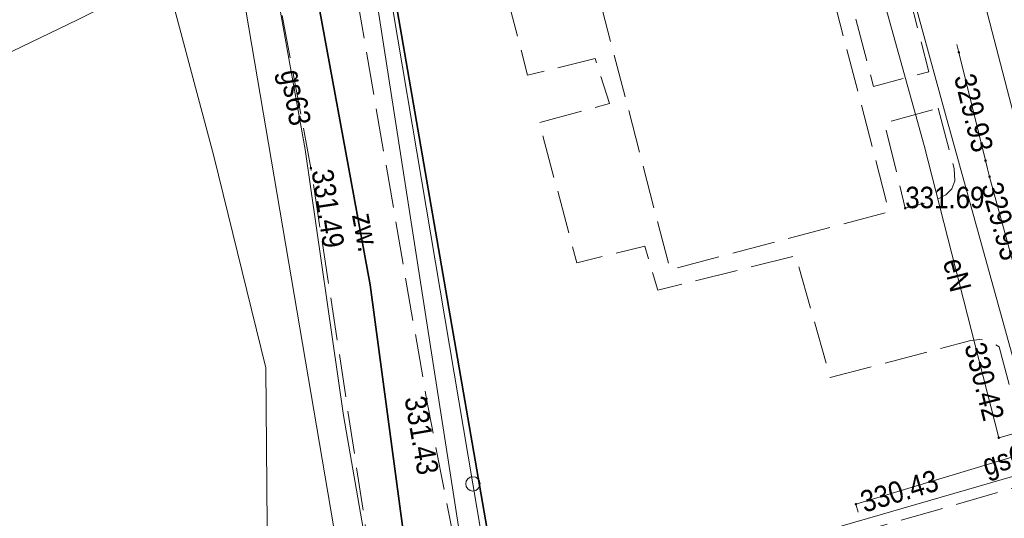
# Model space of a CAD drawing. Header units: metres. Extents: x 7423100 to 7431699, y 5527887 to 5533362.
# Tile 87 of 114: x 7428343 to 7428377, y 5529858 to 5529876. Entities that reach past the tile are written whole.
import ezdxf
from ezdxf.enums import TextEntityAlignment as Align

# ---------------------------------------------------------------- set-up
doc = ezdxf.new("R2010")
doc.units = ezdxf.units.M
doc.header["$MEASUREMENT"] = 0
doc.linetypes.add('1.5_0.5', pattern=[2, 1.5, -0.5])
doc.linetypes.add('219-500', pattern=[0])
doc.layers.get('0').update_dxf_attribs({"color": 2, "linetype": 'CONTINUOUS', "lineweight": 5})
for name, color, linetype in [('202-punkt graniczny', 7, 'CONTINUOUS'), ('217-kontur klasyfikacyjny', 7, 'CONTINUOUS'), ('218-kontur użytku gruntowego', 7, 'CONTINUOUS'), ('219-działka ewidencyjna', 7, 'CONTINUOUS'), ('obszar utwardzony', 7, 'CONTINUOUS'), ('obszar utwardzony-Atr17', 7, 'CONTINUOUS'), ('obudowa ochronna przewodu', 7, 'CONTINUOUS'), ('ogrodzenie trwałe', 7, 'CONTINUOUS'), ('pikieta sztuczna', 7, 'CONTINUOUS'), ('pikieta sztuczna-Atr2', 7, 'CONTINUOUS'), ('przewód elektroenergetyczny podziemny', 7, 'CONTINUOUS'), ('przewód elektroenergetyczny podziemny-Atr1', 7, 'CONTINUOUS'), ('przewód gazowy', 7, 'CONTINUOUS'), ('przewód gazowy-Atr1', 7, 'CONTINUOUS'), ('przewód kanalizacyjny', 7, 'CONTINUOUS'), ('przewód wodociągowy', 7, 'CONTINUOUS'), ('rzedna', 7, 'CONTINUOUS'), ('rzedna-Atr2', 7, 'CONTINUOUS')]:
    doc.layers.add(name, color=color, linetype=linetype)
doc.styles.get("Standard").update_dxf_attribs({"font": 'Working1250.shx', "width": 0.75})
doc.linetypes.add('902-500', pattern='A,3.75,0,[1,ksztalty.shx,S=0.5,R=0,X=0,Y=0],3.75', length=7.5)

# ---------------------------------------------------------------- blocks, each defined once
blk = doc.blocks.new('202')
at = {"color": 0, "linetype": 'Continuous', "lineweight": 0}
blk.add_circle((0, 0), 0.25, dxfattribs=at)
blk = doc.blocks.new('PW01')
at = {"linetype": 'Continuous', "lineweight": 13}
h = blk.add_hatch(color=0, dxfattribs=at)
edge = h.paths.add_edge_path()
edge.add_arc((0, 0), 0.045, 0, 360)

msp = doc.modelspace()

# ---------------------------------------------------------------- linework, layer by layer
at = {"layer": '217-kontur klasyfikacyjny', "color": 92, "linetype": 'Continuous', "lineweight": 18, "flags": 128}
for points in [[(7428358.36, 5529859.48), (7428353.79, 5529886.6)], [(7428359.2, 5529854.52), (7428358.36, 5529859.48)]]:
    msp.add_lwpolyline(points, dxfattribs=at)
at = {"layer": '218-kontur użytku gruntowego', "color": 3, "linetype": 'Continuous', "lineweight": 18, "flags": 128}
for points in [[(7428355.17, 5529848.16), (7428348.58, 5529886.97)], [(7428348.58, 5529886.97), (7428355.17, 5529848.16)], [(7428358.36, 5529859.48), (7428353.79, 5529886.6)], [(7428353.79, 5529886.6), (7428358.36, 5529859.48)], [(7428359.2, 5529854.52), (7428358.36, 5529859.48)], [(7428358.36, 5529859.48), (7428359.2, 5529854.52)]]:
    msp.add_lwpolyline(points, dxfattribs=at)
at = {"layer": '219-działka ewidencyjna', "color": 7, "linetype": '219-500', "lineweight": 18, "flags": 128}
for points in [[(7428370.49, 5529898.26), (7428380.27, 5529860.63)], [(7428348.58, 5529886.97), (7428355.17, 5529848.16)], [(7428353.79, 5529886.6), (7428358.36, 5529859.48)], [(7428359.2, 5529854.52), (7428380.27, 5529860.63)], [(7428358.36, 5529859.48), (7428359.2, 5529854.52)]]:
    msp.add_lwpolyline(points, dxfattribs=at)
at = {"layer": 'obszar utwardzony', "color": 7, "linetype": '1.5_0.5', "lineweight": 18, "flags": 128}
for points in [[(7428373.61, 5529897.74), (7428373.73, 5529898.2), (7428371.59, 5529897.9), (7428369.58, 5529897.36), (7428367.76, 5529896.77), (7428368.11, 5529894.57), (7428368.3, 5529893.79), (7428369.19, 5529888.43), (7428369.28, 5529888.19), (7428369.28, 5529887.94), (7428369.2, 5529887.7), (7428368.91, 5529887.51), (7428366.93, 5529886.94), (7428364.02, 5529886.18), (7428365.05, 5529882), (7428360.99, 5529880.9), (7428361.33, 5529879.34), (7428358.98, 5529878.66), (7428360.27, 5529873.74), (7428362.62, 5529874.33), (7428363.12, 5529872.75), (7428360.68, 5529872.09), (7428361.98, 5529867.19), (7428364.36, 5529867.78), (7428364.81, 5529866.24), (7428369.62, 5529867.44), (7428370.82, 5529863.19), (7428375.73, 5529864.48), (7428376.04, 5529864.52), (7428376.42, 5529864.44), (7428376.72, 5529864.26), (7428377.69, 5529860.52), (7428377.72, 5529860.14), (7428377.65, 5529859.8), (7428377.43, 5529859.4), (7428360.3, 5529854.46), (7428362.87, 5529845.56), (7428367.13, 5529846.8), (7428368.52, 5529842.04), (7428370.07, 5529842.47), (7428370.77, 5529840.14), (7428375.66, 5529841.56), (7428375.03, 5529843.79), (7428376.68, 5529844.24), (7428377.32, 5529842.04), (7428382.18, 5529843.48), (7428381.5, 5529845.81), (7428383.06, 5529846.28), (7428381.71, 5529851.1), (7428385.94, 5529852.3), (7428384.57, 5529857.04), (7428387.5, 5529857.89), (7428388.86, 5529853.1), (7428392.5, 5529854.11), (7428393.93, 5529849.4), (7428395.51, 5529849.85), (7428396.2, 5529847.52), (7428401.03, 5529848.97), (7428400.37, 5529851.3), (7428402.07, 5529851.72), (7428402.72, 5529849.41), (7428407.62, 5529850.83), (7428406.94, 5529853.18), (7428408.57, 5529853.51), (7428407.08, 5529858.43), (7428411.4, 5529859.61), (7428417.06, 5529861.27), (7428409.79, 5529868.79), (7428408.8, 5529868.5), (7428382.29, 5529860.83), (7428382.06, 5529860.97), (7428381.85, 5529861.17), (7428381.69, 5529861.4), (7428381.58, 5529861.69), (7428387.52, 5529863.18), (7428386.54, 5529867), (7428391.36, 5529868.22), (7428390.9, 5529869.78), (7428393.26, 5529870.31), (7428391.99, 5529875.27), (7428389.67, 5529874.64), (7428389.24, 5529876.34), (7428391.6, 5529876.99), (7428390.3, 5529881.91), (7428387.95, 5529881.29), (7428387.54, 5529882.88), (7428382.72, 5529881.68), (7428381.64, 5529885.93), (7428376.32, 5529884.56), (7428376.1, 5529884.54), (7428375.82, 5529884.64), (7428375.62, 5529884.9), (7428375.46, 5529885.5), (7428377, 5529885.9), (7428375.84, 5529890.18), (7428378.68, 5529890.86), (7428378.02, 5529893.36), (7428374.64, 5529892.49), (7428374.17, 5529892.44), (7428373.76, 5529892.63), (7428373.46, 5529893), (7428373.26, 5529893.84), (7428373.17, 5529894.7), (7428373.17, 5529895.5), (7428373.22, 5529896), (7428373.48, 5529896.99)], [(7428356.64, 5529843.37), (7428359.59, 5529843.97), (7428360.89, 5529844.13), (7428360.13, 5529845.11), (7428356.74, 5529862.45), (7428353.06, 5529883.73), (7428353.21, 5529891.27), (7428348.06, 5529889.26), (7428349.64, 5529886.91), (7428352.71, 5529870.5), (7428355.43, 5529852.67), (7428356.21, 5529845.95), (7428355.27, 5529843.1)], [(7428369.39, 5529882.38), (7428372.88, 5529868.97), (7428365.24, 5529866.95), (7428361.74, 5529880.39)], [(7428372.99, 5529878.78), (7428373.62, 5529876.35), (7428374.26, 5529873.86), (7428372.33, 5529873.35), (7428371.05, 5529878.28)], [(7428374.59, 5529872.59), (7428375.14, 5529870.49), (7428375.17, 5529870.06), (7428375.06, 5529869.78), (7428374.86, 5529869.57), (7428374.46, 5529869.37), (7428373.44, 5529869.1), (7428372.71, 5529872.07)]]:
    msp.add_lwpolyline(points, close=True, dxfattribs=at)
at = {"layer": 'obudowa ochronna przewodu', "color": 1, "linetype": 'Continuous', "lineweight": 35, "flags": 128}
msp.add_lwpolyline([(7428352.18, 5529842.3), (7428352.7, 5529843.42), (7428353.64, 5529844.64), (7428357.56, 5529845.68), (7428354.78, 5529866.43), (7428351.12, 5529886.37), (7428358.33, 5529890.01), (7428358.57, 5529890.91), (7428361.89, 5529901.6)], dxfattribs=at)
at = {"layer": 'ogrodzenie trwałe', "color": 7, "linetype": '902-500', "lineweight": 35, "flags": 128}
msp.add_lwpolyline([(7428361.7, 5529891.13), (7428354.3, 5529888.92), (7428353.82, 5529886.98), (7428356.44, 5529871.86), (7428359.42, 5529854.66), (7428360.73, 5529846.66), (7428360.89, 5529844.13)], dxfattribs=at)
at = {"layer": 'przewód elektroenergetyczny podziemny', "color": 1, "linetype": 'Continuous', "lineweight": 18, "flags": 128}
for points in [[(7428352.18, 5529842.3), (7428352.7, 5529843.42), (7428353.64, 5529844.64), (7428357.56, 5529845.68), (7428354.78, 5529866.43), (7428351.12, 5529886.37), (7428358.33, 5529890.01), (7428358.57, 5529890.91), (7428361.89, 5529901.6)], [(7428318.99, 5529861.86), (7428318.76, 5529862.84), (7428333.56, 5529870.37), (7428344.57, 5529875.67), (7428353.71, 5529880.25), (7428368.49, 5529887.33), (7428377.76, 5529892.68), (7428379.56, 5529892.95)], [(7428395.3, 5529864.61), (7428394.81, 5529866.24), (7428376.7, 5529861.09), (7428374.1, 5529871.29), (7428372.65, 5529876.52), (7428370.69, 5529883.47), (7428364.96, 5529892.57), (7428358.57, 5529890.91)]]:
    msp.add_lwpolyline(points, dxfattribs=at)
at = {"layer": 'przewód gazowy', "color": 52, "linetype": 'Continuous', "lineweight": 18, "flags": 128}
for points in [[(7428329.33, 5529841.29), (7428349.6, 5529846.06), (7428351.79, 5529846.58), (7428355.02, 5529847.15), (7428355.86, 5529847.6), (7428356.18, 5529848.43), (7428353.85, 5529861.87), (7428352.51, 5529871.15), (7428351.32, 5529877.77), (7428351.16, 5529878.64), (7428350.96, 5529879.73), (7428349.94, 5529885.31), (7428350.65, 5529886.05), (7428351.56, 5529886.53), (7428352.47, 5529886.87), (7428356.88, 5529888.51), (7428367.33, 5529892.91), (7428370.3, 5529892.16), (7428371.82, 5529892.52), (7428373.48, 5529893.03), (7428380.2, 5529895.16), (7428381.95, 5529893.86), (7428383.44, 5529892.87), (7428383.87, 5529893.01)], [(7428371.8, 5529858.49), (7428371.72, 5529858.77), (7428382.9, 5529862.15), (7428397.42, 5529866.28), (7428408.15, 5529869.33)]]:
    msp.add_lwpolyline(points, dxfattribs=at)
at = {"layer": 'przewód kanalizacyjny', "color": 34, "linetype": 'Continuous', "lineweight": 18, "flags": 128}
msp.add_lwpolyline([(7428470.2, 5529804.02), (7428470.04, 5529804.3), (7428445, 5529831.27), (7428444.8, 5529831.48), (7428444.6, 5529831.7), (7428428.91, 5529848.6), (7428428.7, 5529848.81), (7428428.42, 5529848.73), (7428394, 5529839.24), (7428393.72, 5529839.16), (7428393.63, 5529839.43), (7428386.45, 5529860.04), (7428386.38, 5529860.31), (7428386.07, 5529860.24), (7428379.83, 5529858.71), (7428379.54, 5529858.64), (7428379.47, 5529858.92), (7428376.38, 5529870.2), (7428376.31, 5529870.48), (7428376.24, 5529870.76), (7428375.31, 5529874.54), (7428375.24, 5529874.81)], dxfattribs=at)
at = {"layer": 'przewód wodociągowy', "color": 5, "linetype": 'Continuous', "lineweight": 18, "flags": 128}
for points in [[(7428371.07, 5529886.27), (7428371.25, 5529885.54), (7428373.72, 5529876.52), (7428373.86, 5529875.98), (7428374.88, 5529872.24), (7428375.06, 5529871.58), (7428379.07, 5529857.09)], [(7428354.18, 5529881.64), (7428360.26, 5529842.51)], [(7428346.9, 5529880.04), (7428349.32, 5529870.92), (7428351.14, 5529863.53), (7428351.21, 5529855.26), (7428348.1, 5529852.08), (7428343.12, 5529851.34)]]:
    msp.add_lwpolyline(points, dxfattribs=at)

# ---------------------------------------------------------------- block references
at = {"layer": '202-punkt graniczny', "color": 7, "linetype": 'Continuous', "lineweight": 18}
msp.add_blockref('202', (7428358.36, 5529859.48), dxfattribs=at)
at = {"layer": 'pikieta sztuczna', "color": 7, "linetype": 'Continuous', "lineweight": 13}
for p in [(7428352.71, 5529870.5), (7428373.44, 5529869.1), (7428356.74, 5529862.45)]:
    msp.add_blockref('PW01', p, dxfattribs=at)
at = {"layer": 'rzedna', "color": 34, "linetype": 'Continuous', "lineweight": 18}
for p in [(7428375.31, 5529874.54), (7428376.24, 5529870.76), (7428376.38, 5529870.2)]:
    msp.add_blockref('PW01', p, dxfattribs=at)
at = {"layer": 'rzedna', "color": 1, "linetype": 'Continuous', "lineweight": 18}
msp.add_blockref('PW01', (7428376.7, 5529861.09), dxfattribs=at)
at = {"layer": 'rzedna', "color": 52, "linetype": 'Continuous', "lineweight": 18}
msp.add_blockref('PW01', (7428371.72, 5529858.77), dxfattribs=at)

# ---------------------------------------------------------------- texts
at = {"layer": 'obszar utwardzony-Atr17', "color": 7, "width": 0.9}
msp.add_text('zw.', height=0.75, rotation=280.267, dxfattribs=at).set_placement((7428354.14, 5529868.86))
at = {"layer": 'pikieta sztuczna-Atr2', "color": 7, "width": 0.9}
msp.add_text('331.49', height=0.75, rotation=278.673, dxfattribs=at).set_placement((7428352.73, 5529870.4))
msp.add_text('331.69', height=0.75, dxfattribs=at).set_placement((7428373.44, 5529869.1))
msp.add_text('331.43', height=0.75, rotation=279.811, dxfattribs=at).set_placement((7428356.71, 5529862.6), align=Align.TOP_LEFT)
at = {"layer": 'przewód elektroenergetyczny podziemny-Atr1', "color": 1, "width": 0.9}
msp.add_text('eN', height=0.75, rotation=-75.7, dxfattribs=at).set_placement((7428375.11, 5529867.33), align=Align.MIDDLE_LEFT)
at = {"layer": 'przewód gazowy-Atr1', "color": 40, "width": 0.9}
for rotation, p in [(-79.81, (7428352.01, 5529873.93)), (16.821, (7428376.16, 5529860.11))]:
    msp.add_text('gs63', height=0.75, rotation=rotation, dxfattribs=at).set_placement(p, align=Align.MIDDLE_LEFT)
at = {"layer": 'rzedna-Atr2', "color": 34, "width": 0.9}
for rotation, p in [(283.822, (7428375.5, 5529873.77)), (285.319, (7428376.44, 5529869.98))]:
    msp.add_text('329.93', height=0.75, rotation=rotation, dxfattribs=at).set_placement(p, align=Align.MIDDLE_LEFT)
at = {"layer": 'rzedna-Atr2', "color": 1, "width": 0.9}
msp.add_text('330.42', height=0.75, rotation=284.3, dxfattribs=at).set_placement((7428375.86, 5529864.39), align=Align.MIDDLE_LEFT)
at = {"layer": 'rzedna-Atr2', "color": 40, "width": 0.9}
msp.add_text('330.43', height=0.75, rotation=16.821, dxfattribs=at).set_placement((7428371.91, 5529858.83), align=Align.MIDDLE_LEFT)

doc.saveas('drawing.dxf')
